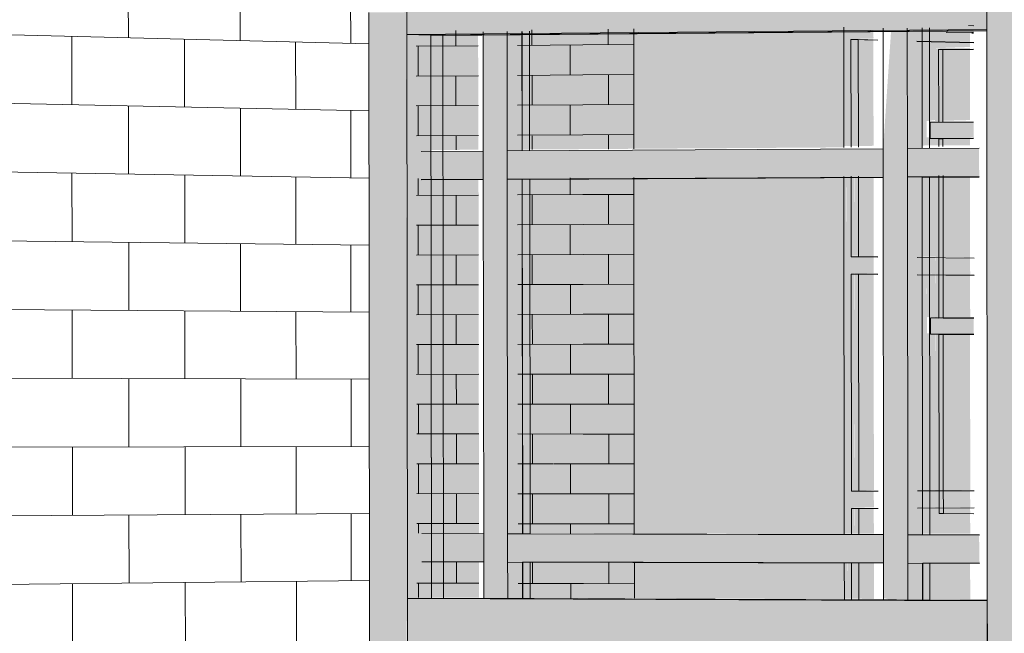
# Model space of a CAD drawing. Header units: metres. Extents: x -29 to 486, y -1 to 6.
# Tile 112 of 165: x 169.395256 to 169.396462, y 0.703285 to 0.704037. Entities that reach past the tile are written whole.
import ezdxf

# ---------------------------------------------------------------- set-up
doc = ezdxf.new("R2010")
doc.units = ezdxf.units.M
for name, color, linetype, lineweight in [('A-GLAZ-CURT', 52, 'Continuous', 18), ('A-GLAZ-CWMG', 51, 'Continuous', 18), ('A-WALL', 113, 'Continuous', 18), ('A-WALL-PATT', 111, 'Continuous', 35)]:
    doc.layers.add(name, color=color, linetype=linetype, lineweight=lineweight)

# ---------------------------------------------------------------- blocks, each defined once
blk = doc.blocks.new('FP_46-Vista 3D 4')
at = {"layer": 'A-WALL-PATT', "lineweight": 9}
for p, q in [((12.530556, 0.7040151), (12.5305559, 0.7040987)), ((12.5306932, 0.7040117), (12.5306931, 0.7040947)), ((12.5308284, 0.7040083), (12.5308283, 0.7040907)), ((12.5303934, 0.7040192), (12.5308507, 0.7040077)), ((12.5304868, 0.703933), (12.5304867, 0.7040169)), ((12.530625, 0.7039301), (12.5306248, 0.7040134)), ((12.5307611, 0.7039273), (12.530761, 0.70401)), ((12.5303935, 0.7039349), (12.5308508, 0.7039254)), ((12.5305562, 0.7038479), (12.5305561, 0.7039315)), ((12.5306934, 0.7038457), (12.5306933, 0.7039287)), ((12.5308286, 0.7038435), (12.5308285, 0.7039259)), ((12.5303936, 0.7038506), (12.5308509, 0.7038431)), ((12.530487, 0.7037651), (12.5304869, 0.703849)), ((12.5306252, 0.7037635), (12.5306251, 0.7038468)), ((12.5307613, 0.7037619), (12.5307612, 0.7038446)), ((12.5303938, 0.7037662), (12.530851, 0.7037608)), ((12.5305565, 0.7036807), (12.5305564, 0.7037643)), ((12.5306936, 0.7036797), (12.5306935, 0.7037627)), ((12.5308288, 0.7036787), (12.5308287, 0.7037611)), ((12.5303939, 0.7036819), (12.5308511, 0.7036785)), ((12.5304873, 0.7035973), (12.5304871, 0.7036812)), ((12.5306254, 0.7035969), (12.5306253, 0.7036802)), ((12.5307616, 0.7035965), (12.5307614, 0.7036792)), ((12.530394, 0.7035976), (12.5308512, 0.7035963)), ((12.5305567, 0.7035136), (12.5305566, 0.7035971)), ((12.5306938, 0.7035138), (12.5306937, 0.7035967)), ((12.530829, 0.703514), (12.5308289, 0.7035963)), ((12.5303941, 0.7035133), (12.5308513, 0.703514)), ((12.5304875, 0.7034296), (12.5304874, 0.7035135)), ((12.5306256, 0.7034304), (12.5306255, 0.7035137)), ((12.5307618, 0.7034312), (12.5307617, 0.7035139)), ((12.5303943, 0.703429), (12.5308514, 0.7034317)), ((12.5305569, 0.7033464), (12.5305568, 0.70343)), ((12.5306941, 0.7033478), (12.5306939, 0.7034308)), ((12.5308292, 0.7033492), (12.5308291, 0.7034316)), ((12.5303944, 0.7033447), (12.5308515, 0.7033495)), ((12.5304877, 0.7032618), (12.5304876, 0.7033457)), ((12.5306259, 0.7032639), (12.5306257, 0.7033471)), ((12.530762, 0.7032659), (12.5307619, 0.7033485))]:
    blk.add_line(p, q, dxfattribs=at)
blk = doc.blocks.new('FP_61-Vista 3D 4')
at = {"layer": 'A-WALL-PATT', "lineweight": 9}
for p, q in [((12.531144, 0.7040065), (12.531144, 0.7040256)), ((12.5311128, 0.7040063), (12.5311753, 0.7040068)), ((12.5311129, 0.7039696), (12.5311753, 0.7039701)), ((12.5311441, 0.7039331), (12.5311441, 0.7039698)), ((12.5311129, 0.7039329), (12.5311753, 0.7039333)), ((12.5311129, 0.7038962), (12.5311754, 0.7038966)), ((12.5311442, 0.7038786), (12.5311441, 0.7038964)), ((12.531113, 0.7038228), (12.5311755, 0.7038231)), ((12.5311443, 0.7037862), (12.5311442, 0.7038229)), ((12.5311131, 0.7037861), (12.5311755, 0.7037864)), ((12.5311131, 0.7037494), (12.5311755, 0.7037496)), ((12.5311444, 0.7037128), (12.5311443, 0.7037495)), ((12.5311132, 0.7037127), (12.5311756, 0.7037129)), ((12.5311132, 0.703676), (12.5311756, 0.7036761)), ((12.5311444, 0.7036394), (12.5311444, 0.7036761)), ((12.5311132, 0.7036393), (12.5311757, 0.7036394)), ((12.5311133, 0.7036026), (12.5311757, 0.7036027)), ((12.5311445, 0.7035659), (12.5311445, 0.7036026)), ((12.5311133, 0.7035659), (12.5311757, 0.7035659)), ((12.5311134, 0.7035292), (12.5311758, 0.7035292)), ((12.5311446, 0.7034925), (12.5311446, 0.7035292)), ((12.5311134, 0.7034925), (12.5311758, 0.7034925)), ((12.5311135, 0.7034559), (12.5311759, 0.7034558)), ((12.5311447, 0.7034191), (12.5311446, 0.7034558)), ((12.5311135, 0.7034192), (12.5311759, 0.703419)), ((12.5311448, 0.7033457), (12.5311447, 0.7033723)), ((12.5311136, 0.7033458), (12.531176, 0.7033456))]:
    blk.add_line(p, q, dxfattribs=at)
blk = doc.blocks.new('FP_62-Vista 3D 4')
at = {"layer": 'A-WALL-PATT', "lineweight": 9}
for p, q in [((12.5309573, 0.704005), (12.5309573, 0.7040241)), ((12.5310505, 0.7040058), (12.5310505, 0.7040248)), ((12.5310328, 0.7040056), (12.5311128, 0.7040063)), ((12.5310973, 0.7039695), (12.5310972, 0.7040062)), ((12.5309087, 0.7040046), (12.5309848, 0.7040052)), ((12.5309109, 0.7039681), (12.5309109, 0.7040046)), ((12.5310328, 0.703969), (12.5311129, 0.7039696)), ((12.5309088, 0.7039681), (12.5309849, 0.7039686)), ((12.5309574, 0.7039318), (12.5309574, 0.7039684)), ((12.5310506, 0.7039325), (12.5310506, 0.7039691)), ((12.5309088, 0.7039315), (12.5309849, 0.703932)), ((12.530911, 0.7038949), (12.5309109, 0.7039315)), ((12.5310329, 0.7039323), (12.5311129, 0.7039329)), ((12.5310974, 0.7038961), (12.5310973, 0.7039328)), ((12.5309089, 0.7038949), (12.530985, 0.7038954)), ((12.5309575, 0.7038775), (12.5309575, 0.7038952)), ((12.5310329, 0.7038957), (12.5311129, 0.7038962)), ((12.5310507, 0.7038781), (12.5310507, 0.7038947)), ((12.5309111, 0.7038218), (12.5309111, 0.7038424)), ((12.5310974, 0.7038227), (12.5310974, 0.7038433)), ((12.530909, 0.7038218), (12.5309851, 0.7038222)), ((12.5309576, 0.7037854), (12.5309576, 0.703822)), ((12.531033, 0.7038224), (12.531113, 0.7038228)), ((12.5310508, 0.7037858), (12.5310507, 0.7038225)), ((12.530909, 0.7037852), (12.5309851, 0.7037855)), ((12.5309112, 0.7037487), (12.5309111, 0.7037852)), ((12.531033, 0.7037857), (12.5311131, 0.7037861)), ((12.5310975, 0.7037493), (12.5310975, 0.703786)), ((12.5309091, 0.7037486), (12.5309852, 0.7037489)), ((12.5309577, 0.7037122), (12.5309576, 0.7037488)), ((12.5310331, 0.7037491), (12.5311131, 0.7037494)), ((12.5310509, 0.7037125), (12.5310508, 0.7037492)), ((12.5309091, 0.7037121), (12.5309852, 0.7037123)), ((12.5309113, 0.7036755), (12.5309112, 0.7037121)), ((12.5310331, 0.7037125), (12.5311132, 0.7037127)), ((12.5310976, 0.703676), (12.5310976, 0.7037126)), ((12.5309092, 0.7036755), (12.5309852, 0.7036757)), ((12.5309578, 0.703639), (12.5309577, 0.7036756)), ((12.5310332, 0.7036758), (12.5311132, 0.703676)), ((12.531051, 0.7036392), (12.5310509, 0.7036759)), ((12.5309092, 0.703639), (12.5309853, 0.7036391)), ((12.5309113, 0.7036024), (12.5309113, 0.703639)), ((12.5310332, 0.7036392), (12.5311132, 0.7036393)), ((12.5310977, 0.7036026), (12.5310977, 0.7036393)), ((12.5309092, 0.7036024), (12.5309853, 0.7036025)), ((12.5309579, 0.7035659), (12.5309578, 0.7036024)), ((12.5310333, 0.7036025), (12.5311133, 0.7036026)), ((12.531051, 0.7035659), (12.531051, 0.7036025)), ((12.5309093, 0.7035658), (12.5309854, 0.7035659)), ((12.5309114, 0.7035293), (12.5309114, 0.7035658)), ((12.5310333, 0.7035659), (12.5311133, 0.7035659)), ((12.5310978, 0.7035292), (12.5310977, 0.7035659)), ((12.5309093, 0.7035293), (12.5309854, 0.7035293)), ((12.530958, 0.7034927), (12.5309579, 0.7035293)), ((12.5310333, 0.7035293), (12.5311132, 0.7035292)), ((12.5310511, 0.7034926), (12.5310511, 0.7035292)), ((12.5309094, 0.7034927), (12.5309855, 0.7034927)), ((12.5309115, 0.7034562), (12.5309115, 0.7034927)), ((12.5310334, 0.7034926), (12.531076, 0.7034926)), ((12.5310769, 0.7034926), (12.5311134, 0.7034925)), ((12.5310979, 0.7034559), (12.5310978, 0.7034926)), ((12.5309094, 0.7034562), (12.5309855, 0.703456)), ((12.530958, 0.7034195), (12.530958, 0.7034561)), ((12.5310334, 0.703456), (12.5311135, 0.7034559)), ((12.5310512, 0.7034193), (12.5310512, 0.703456)), ((12.5309095, 0.7034196), (12.5309855, 0.7034194)), ((12.5309116, 0.7034076), (12.5309116, 0.7034196)), ((12.5310335, 0.7034193), (12.5311135, 0.7034192)), ((12.5310979, 0.7034073), (12.5310979, 0.7034192)), ((12.5309581, 0.7033463), (12.5309581, 0.7033729)), ((12.5310513, 0.703346), (12.5310513, 0.7033726)), ((12.5309096, 0.7033465), (12.5309856, 0.7033462)), ((12.5309117, 0.7033288), (12.5309117, 0.7033465)), ((12.5310336, 0.7033461), (12.5311136, 0.7033458)), ((12.531098, 0.7033281), (12.531098, 0.7033459))]:
    blk.add_line(p, q, dxfattribs=at)

msp = doc.modelspace()

# ---------------------------------------------------------------- hatches: boundary and pattern name
at = {"layer": 'A-GLAZ-CURT', "lineweight": 9, "transparency": 33554471}
h = msp.add_hatch(color=256, dxfattribs=at)
h.paths.add_polyline_path([(169.3962589, 0.7038824), (169.3962692, 0.7038826), (169.3962691, 0.7040147), (169.3963019, 0.7040148), (169.3963016, 0.7040309), (169.3962588, 0.7040306), (169.3962589, 0.7038826)], flags=0)
h.paths.add_polyline_path([(169.3962587, 0.7040876), (169.396269, 0.7040882), (169.3962688, 0.7043029), (169.3962983, 0.7043021), (169.3963016, 0.704303), (169.3963016, 0.7043225), (169.3962585, 0.7043219), (169.3962587, 0.7040878)], flags=0)
h = msp.add_hatch(color=256, dxfattribs=at)
h.paths.add_polyline_path([(169.3968121, 0.7040007), (169.3968121, 0.7040209), (169.3968064, 0.7040199), (169.3968064, 0.7040008), (169.3968099, 0.7040007)], flags=0)
h.paths.add_polyline_path([(169.3967787, 0.7040015), (169.3967787, 0.7040218), (169.3967405, 0.7040232), (169.3967403, 0.704025), (169.3966313, 0.7040232), (169.3966315, 0.7040051), (169.3966403, 0.7040052), (169.3967787, 0.7040015)], flags=0)
h.paths.add_polyline_path([(169.3964201, 0.704011), (169.39642, 0.7040223), (169.3963865, 0.7040232), (169.3963859, 0.7040317), (169.3963501, 0.7040311), (169.3963503, 0.7040129), (169.39642, 0.704011)], flags=0)
h.paths.add_polyline_path([(169.3963862, 0.7042984), (169.3963859, 0.704319), (169.3963498, 0.7043205), (169.3963503, 0.7042999), (169.3963859, 0.7042984)], flags=0)
h = msp.add_hatch(color=256, dxfattribs=at)
h.paths.add_polyline_path([(169.3963615, 0.7038794), (169.3963617, 0.7038794), (169.3963615, 0.7038815)], flags=0)
h.paths.add_polyline_path([(169.3966337, 0.7038831), (169.3966356, 0.7038841), (169.3966353, 0.704032), (169.3966336, 0.7040308), (169.3966336, 0.7040245), (169.3966068, 0.7040249), (169.3965019, 0.7040278), (169.3965026, 0.7040072), (169.3966336, 0.7040037), (169.3966337, 0.7038836)], flags=0)
h.paths.add_polyline_path([(169.39681, 0.7039992), (169.3968096, 0.7040194), (169.3967824, 0.7040201), (169.3967824, 0.7039999), (169.39681, 0.7039992)], flags=0)
h.paths.add_polyline_path([(169.3963613, 0.7040839), (169.3963615, 0.7040846), (169.3963613, 0.7040846)], flags=0)
h.paths.add_polyline_path([(169.3966335, 0.7040892), (169.3966355, 0.7040892), (169.3966412, 0.7043212), (169.3966392, 0.7043212), (169.3966333, 0.7043065), (169.3966068, 0.7043064), (169.3966068, 0.7042869), (169.3966334, 0.7042858), (169.3966335, 0.704094)], flags=0)
h = msp.add_hatch(color=256, dxfattribs=at)
h.paths.add_polyline_path([(169.3958658, 0.703878), (169.3962656, 0.7038807), (169.3962644, 0.7040282), (169.3958657, 0.7040236), (169.3958658, 0.7038803)], flags=0)
h.paths.add_polyline_path([(169.3958656, 0.7040811), (169.3962654, 0.7040857), (169.3962644, 0.7043187), (169.3958653, 0.7043121), (169.3958656, 0.7040852)], flags=0)
h = msp.add_hatch(color=256, dxfattribs=at)
h.paths.add_polyline_path([(169.3958714, 0.7038765), (169.3958716, 0.7038765), (169.3958714, 0.7038788)], flags=0)
h.paths.add_polyline_path([(169.3958711, 0.7040793), (169.3958713, 0.7040793), (169.3958716, 0.7043108), (169.395871, 0.7043097), (169.3958711, 0.7040833)], flags=0)
h = msp.add_hatch(color=256, dxfattribs=at)
h.paths.add_polyline_path([(169.3964222, 0.7040206), (169.3964244, 0.7040218), (169.3964244, 0.70403), (169.3963909, 0.70403), (169.3963909, 0.7040215)], flags=0)
h.paths.add_polyline_path([(169.3966353, 0.7040224), (169.3967443, 0.7040244), (169.3967441, 0.704033), (169.3966353, 0.7040309), (169.3966353, 0.7040231)], flags=0)
h.paths.add_polyline_path([(169.3966352, 0.7040893), (169.3967442, 0.7040904), (169.3967443, 0.7042807), (169.3967531, 0.7042808), (169.3968156, 0.7042781), (169.3968156, 0.7042981), (169.396635, 0.704306), (169.3966352, 0.7040941)], flags=0)
h.paths.add_polyline_path([(169.3966065, 0.704287), (169.3966063, 0.7043073), (169.3965013, 0.7043119), (169.3965015, 0.7042915), (169.3966065, 0.704287)], flags=0)
h.paths.add_polyline_path([(169.3964242, 0.7042948), (169.3964237, 0.7043153), (169.3963906, 0.7043167), (169.3963906, 0.7042962), (169.3964237, 0.7042948)], flags=0)
h = msp.add_hatch(color=256, dxfattribs=at)
h.paths.add_polyline_path([(169.3958186, 0.7033285), (169.3958185, 0.7033728), (169.3957424, 0.7033728), (169.3957434, 0.7033288), (169.3958185, 0.7033285)], flags=0)
h.paths.add_polyline_path([(169.3958185, 0.7034076), (169.3958179, 0.7038427), (169.3957419, 0.7038423), (169.3957425, 0.7034077), (169.3958179, 0.7034076)], flags=0)
h.paths.add_polyline_path([(169.3957418, 0.7038772), (169.3958179, 0.7038779), (169.3958174, 0.7040243), (169.3957416, 0.7040236), (169.3957418, 0.7038777)], flags=0)
h = msp.add_hatch(color=256, dxfattribs=at)
h.paths.add_polyline_path([(169.3964413, 0.7033251), (169.3964406, 0.7033251), (169.3963718, 0.7033254), (169.396362, 0.7033708), (169.3964318, 0.703371), (169.3964312, 0.7034056), (169.396362, 0.7034058), (169.3963622, 0.7038441), (169.3964314, 0.7038449), (169.3964312, 0.7038798), (169.3963616, 0.7038794), (169.3963714, 0.7040235), (169.3957594, 0.7040183), (169.3957606, 0.7033277), (169.3964406, 0.7033251)], flags=0)
h.paths.add_polyline_path([(169.3963241, 0.7033256), (169.395872, 0.7033284), (169.395872, 0.7033722), (169.3963142, 0.7033709), (169.3963142, 0.7033281)], flags=0)
h.paths.add_polyline_path([(169.3958362, 0.7033274), (169.3957605, 0.703328), (169.3957485, 0.7033726), (169.3958244, 0.7033724), (169.3958244, 0.7033284)], flags=0)
h.paths.add_polyline_path([(169.3963142, 0.7034059), (169.3958719, 0.7034069), (169.3958721, 0.7038416), (169.3963137, 0.7038439), (169.3963142, 0.7034068)], flags=0)
h.paths.add_polyline_path([(169.3958243, 0.7034071), (169.3957484, 0.7034072), (169.3957485, 0.7038409), (169.3958238, 0.7038417), (169.3958243, 0.7034079)], flags=0)
h.paths.add_polyline_path([(169.3957478, 0.7038758), (169.3957606, 0.7040183), (169.3958236, 0.7040219), (169.3958237, 0.7038762), (169.3957485, 0.7038758)], flags=0)
h.paths.add_polyline_path([(169.3958714, 0.7038765), (169.3958832, 0.7040194), (169.3963234, 0.7040231), (169.3963137, 0.7038791), (169.3958719, 0.7038765)], flags=0)
at = {"layer": 'A-GLAZ-CURT', "transparency": 33554471}
h = msp.add_hatch(color=256, dxfattribs=at)
h.paths.add_polyline_path([(169.3962693, 0.7037478), (169.3962784, 0.7037478), (169.3962781, 0.7038471), (169.3962692, 0.7038471), (169.3962693, 0.7037478)], flags=0)
h.paths.add_polyline_path([(169.3962692, 0.7038825), (169.3962782, 0.7038826), (169.3962781, 0.7040148), (169.3962691, 0.7040147), (169.3962692, 0.7038826)], flags=0)
at = {"layer": 'A-GLAZ-CURT', "lineweight": 9, "transparency": 33554471}
h = msp.add_hatch(color=256, dxfattribs=at)
h.paths.add_polyline_path([(169.3963775, 0.7037466), (169.3963774, 0.7038477), (169.3963503, 0.7038473), (169.3963507, 0.703747), (169.3963774, 0.7037466)], flags=0)
h.paths.add_polyline_path([(169.3963022, 0.7037475), (169.396302, 0.7038473), (169.3962783, 0.7038471), (169.3962784, 0.7037478), (169.396302, 0.7037475)], flags=0)
h.paths.add_polyline_path([(169.3962782, 0.7038825), (169.396302, 0.7038826), (169.3963016, 0.7040142), (169.3962781, 0.7040148), (169.3962782, 0.7038826)], flags=0)
h.paths.add_polyline_path([(169.3963503, 0.7038829), (169.3963774, 0.7038831), (169.3963774, 0.7038927), (169.396367, 0.7038929), (169.396367, 0.7039129), (169.3963774, 0.7039142), (169.3963773, 0.7040023), (169.3964201, 0.7040038), (169.39642, 0.704011), (169.3963501, 0.7040129), (169.3963503, 0.7038851)], flags=0)
h = msp.add_hatch(color=256, dxfattribs=at)
h.paths.add_polyline_path([(169.3963774, 0.703913), (169.3964202, 0.7039142), (169.39642, 0.7040026), (169.3963773, 0.7040023), (169.3963774, 0.703914)], flags=0)
h.paths.add_polyline_path([(169.3964974, 0.7039138), (169.3965635, 0.7039142), (169.3965634, 0.7040038), (169.3964973, 0.7040023), (169.3964974, 0.703914)], flags=0)
for points in [[(169.3963819, 0.7038913), (169.3964246, 0.7038925), (169.3964244, 0.7039118), (169.3963715, 0.7039115), (169.3963715, 0.7038915), (169.3963818, 0.7038913)], [(169.3962661, 0.7034065), (169.3962644, 0.7038451), (169.3958659, 0.7038429), (169.395867, 0.7034075), (169.3962644, 0.7034065)], [(169.3958721, 0.7034069), (169.3958721, 0.7038416), (169.3958714, 0.7038415), (169.3958719, 0.7034069)], [(169.3962697, 0.7034072), (169.3962696, 0.7034385), (169.3963025, 0.7034395), (169.396302, 0.7034598), (169.3962696, 0.7034605), (169.3962696, 0.7037266), (169.3963022, 0.7037266), (169.396302, 0.7037474), (169.3962693, 0.7037478), (169.3962691, 0.7038471), (169.396259, 0.703847), (169.3962599, 0.7034072), (169.3962696, 0.7034072)], [(169.3963821, 0.7036514), (169.3964248, 0.7036518), (169.3964244, 0.7036716), (169.3963717, 0.7036714), (169.3963717, 0.7036515), (169.396382, 0.7036514)]]:
    msp.add_hatch(color=256, dxfattribs=at).paths.add_polyline_path(points, flags=0)
h = msp.add_hatch(color=256, dxfattribs=at)
h.paths.add_polyline_path([(169.3963776, 0.7036725), (169.3964204, 0.7036729), (169.39642, 0.7037251), (169.3963776, 0.7037256), (169.3963776, 0.7036728)], flags=0)
h.paths.add_polyline_path([(169.3964976, 0.7036728), (169.3965637, 0.7036729), (169.3965635, 0.7037236), (169.3964976, 0.7037243), (169.3964976, 0.7036728)], flags=0)
h.paths.add_polyline_path([(169.3965637, 0.7037444), (169.3965631, 0.7038487), (169.3964975, 0.7038475), (169.396498, 0.7037451), (169.3965635, 0.7037444)], flags=0)
h.paths.add_polyline_path([(169.3964203, 0.703746), (169.39642, 0.7038479), (169.3963774, 0.7038475), (169.3963775, 0.7037465), (169.39642, 0.703746)], flags=0)
h.paths.add_polyline_path([(169.3963774, 0.7038831), (169.3964202, 0.7038834), (169.39642, 0.7038929), (169.3963774, 0.7038927), (169.3963774, 0.7038851)], flags=0)
h.paths.add_polyline_path([(169.3964974, 0.7038838), (169.3965635, 0.7038853), (169.3965635, 0.7038938), (169.3964974, 0.7038927), (169.3964974, 0.7038851)], flags=0)
h = msp.add_hatch(color=256, dxfattribs=at)
h.paths.add_polyline_path([(169.3963507, 0.703439), (169.3963778, 0.7034395), (169.3963776, 0.7034601), (169.3963507, 0.7034597), (169.3963507, 0.7034395)], flags=0)
h.paths.add_polyline_path([(169.3965916, 0.7034404), (169.3966033, 0.7034405), (169.396603, 0.7034612), (169.3965916, 0.7034605), (169.3965916, 0.7034405)], flags=0)
h.paths.add_polyline_path([(169.3966318, 0.7034406), (169.3967791, 0.7034426), (169.3967789, 0.7034619), (169.3966318, 0.7034613), (169.3966318, 0.7034412)], flags=0)
h.paths.add_polyline_path([(169.3968068, 0.7034416), (169.3968126, 0.7034419), (169.3968126, 0.7034621), (169.3968068, 0.7034618), (169.3968068, 0.7034418)], flags=0)
h.paths.add_polyline_path([(169.3968124, 0.7037211), (169.3968124, 0.7037415), (169.3968066, 0.7037411), (169.3968066, 0.7037211), (169.3968099, 0.7037211)], flags=0)
h.paths.add_polyline_path([(169.3967789, 0.7037214), (169.3967788, 0.7037419), (169.3966315, 0.7037436), (169.3966318, 0.7037228), (169.3966405, 0.7037229), (169.3967788, 0.7037214)], flags=0)
h.paths.add_polyline_path([(169.396603, 0.7037232), (169.3966027, 0.7037439), (169.3965913, 0.7037437), (169.3965914, 0.7037234), (169.396603, 0.7037232)], flags=0)
h.paths.add_polyline_path([(169.3963776, 0.7037256), (169.3963774, 0.7037465), (169.3963504, 0.7037458), (169.3963507, 0.7037259), (169.3963774, 0.7037256)], flags=0)
h = msp.add_hatch(color=256, dxfattribs=at)
h.paths.add_polyline_path([(169.3965637, 0.7037236), (169.3965635, 0.7037444), (169.3964976, 0.7037451), (169.396498, 0.7037243), (169.3965635, 0.7037236)], flags=0)
h.paths.add_polyline_path([(169.3964204, 0.7037251), (169.39642, 0.703746), (169.3963775, 0.7037458), (169.3963776, 0.7037256), (169.39642, 0.7037251)], flags=0)
at = {"layer": 'A-GLAZ-CURT', "transparency": 33554471}
msp.add_hatch(color=256, dxfattribs=at).paths.add_polyline_path([(169.3962787, 0.7034597), (169.3962781, 0.7037266), (169.3962693, 0.7037266), (169.3962696, 0.7034597), (169.3962784, 0.7034597)], flags=0)
at = {"layer": 'A-GLAZ-CURT', "lineweight": 9, "transparency": 33554471}
h = msp.add_hatch(color=256, dxfattribs=at)
h.paths.add_polyline_path([(169.3962787, 0.7034597), (169.3963024, 0.7034605), (169.396302, 0.7037264), (169.3962784, 0.7037266), (169.3962787, 0.7034605)], flags=0)
h.paths.add_polyline_path([(169.3963672, 0.7037257), (169.3963673, 0.7036725), (169.3963776, 0.7036729), (169.3963774, 0.7037256), (169.3963673, 0.7037257)], flags=0)
h.paths.add_polyline_path([(169.3963507, 0.70346), (169.3963778, 0.7034605), (169.3963774, 0.7036523), (169.3963673, 0.7036528), (169.3963672, 0.7037257), (169.3963504, 0.7037259), (169.3963507, 0.7034605)], flags=0)
h = msp.add_hatch(color=256, dxfattribs=at)
h.paths.add_polyline_path([(169.3965639, 0.7034317), (169.3965637, 0.7034402), (169.3964978, 0.7034395), (169.396498, 0.7034319), (169.3965637, 0.7034317)], flags=0)
h.paths.add_polyline_path([(169.3964206, 0.703432), (169.39642, 0.7034394), (169.3963778, 0.7034385), (169.3963778, 0.7034321), (169.39642, 0.703432)], flags=0)
h.paths.add_polyline_path([(169.3963778, 0.7034601), (169.3964206, 0.7034605), (169.39642, 0.7036524), (169.3963776, 0.7036523), (169.3963778, 0.7034605)], flags=0)
h.paths.add_polyline_path([(169.3964978, 0.7034607), (169.3965639, 0.7034613), (169.3965637, 0.7036527), (169.3964976, 0.7036523), (169.3964978, 0.7034613)], flags=0)
h = msp.add_hatch(color=256, dxfattribs=at)
h.paths.add_polyline_path([(169.3963778, 0.7034391), (169.3964206, 0.7034395), (169.39642, 0.7034603), (169.3963778, 0.7034597), (169.3963778, 0.7034395)], flags=0)
h.paths.add_polyline_path([(169.3964978, 0.7034398), (169.3965639, 0.7034405), (169.3965637, 0.703461), (169.3964978, 0.7034605), (169.3964978, 0.7034405)], flags=0)
h = msp.add_hatch(color=256, dxfattribs=at)
h.paths.add_polyline_path([(169.3962789, 0.7032469), (169.3963027, 0.7032473), (169.3963025, 0.7032707), (169.3962789, 0.7032702), (169.3962789, 0.7032585)], flags=0)
h.paths.add_polyline_path([(169.3963509, 0.7032481), (169.3964208, 0.7032492), (169.3964207, 0.7032702), (169.3963509, 0.7032702), (169.3963509, 0.7032585)], flags=0)
h.paths.add_polyline_path([(169.3964207, 0.7033267), (169.39642, 0.7033716), (169.3963508, 0.7033707), (169.3963512, 0.703327), (169.39642, 0.7033267)], flags=0)
h.paths.add_polyline_path([(169.3963026, 0.7033271), (169.3963025, 0.703372), (169.3962788, 0.703372), (169.3962789, 0.7033272), (169.3963025, 0.7033271)], flags=0)
h.paths.add_polyline_path([(169.3964207, 0.7034069), (169.39642, 0.703432), (169.3963778, 0.7034321), (169.3963776, 0.7034391), (169.3963507, 0.7034385), (169.3963507, 0.703407), (169.39642, 0.7034069)], flags=0)
h.paths.add_polyline_path([(169.3963025, 0.7034071), (169.396302, 0.7034386), (169.3962787, 0.7034385), (169.3962789, 0.7034072), (169.396302, 0.7034071)], flags=0)
at = {"layer": 'A-GLAZ-CURT', "transparency": 33554471}
h = msp.add_hatch(color=256, dxfattribs=at)
h.paths.add_polyline_path([(169.3962698, 0.7032467), (169.3962789, 0.7032469), (169.3962787, 0.7032708), (169.3962698, 0.7032702), (169.3962698, 0.7032585)], flags=0)
h.paths.add_polyline_path([(169.3962788, 0.7033272), (169.3962787, 0.7033721), (169.3962697, 0.703372), (169.3962697, 0.7033273), (169.3962787, 0.7033272)], flags=0)
h.paths.add_polyline_path([(169.3962787, 0.7034072), (169.3962784, 0.7034385), (169.3962696, 0.7034385), (169.3962697, 0.7034072), (169.3962787, 0.7034072)], flags=0)
at = {"layer": 'A-GLAZ-CURT', "lineweight": 9, "transparency": 33554471}
h = msp.add_hatch(color=256, dxfattribs=at)
h.paths.add_polyline_path([(169.3960751, 0.703174), (169.3960872, 0.7031744), (169.3960886, 0.7031745), (169.3960909, 0.7031803), (169.396097, 0.7031889), (169.3961064, 0.7031961), (169.3961206, 0.703203), (169.3961243, 0.7032064), (169.3961365, 0.7032136), (169.3961413, 0.7032155), (169.3961513, 0.7032168), (169.3962663, 0.7032163), (169.3962662, 0.7032706), (169.3958666, 0.7032725), (169.395867, 0.7031913), (169.3958727, 0.703192), (169.3960424, 0.7031906), (169.3960557, 0.7031874), (169.3960684, 0.7031806), (169.3960748, 0.7031745)], flags=0)
h.paths.add_polyline_path([(169.3962662, 0.7033268), (169.3962661, 0.7033715), (169.3958664, 0.7033715), (169.395867, 0.7033283), (169.3962644, 0.7033268)], flags=0)
h = msp.add_hatch(color=256, dxfattribs=at)
h.paths.add_polyline_path([(169.3962596, 0.7032466), (169.3962698, 0.7032467), (169.3962696, 0.7032709), (169.3962596, 0.7032702), (169.3962596, 0.7032585)], flags=0)
h.paths.add_polyline_path([(169.3962697, 0.7033273), (169.3962696, 0.7033721), (169.3962595, 0.703372), (169.3962599, 0.7033273), (169.3962696, 0.7033273)], flags=0)
at = {"layer": 'A-GLAZ-CWMG'}
for points in [[(169.39573, 0.7040191), (169.3964406, 0.7040251), (169.3964406, 0.7040807), (169.39573, 0.704074), (169.39573, 0.7040252)], [(169.3957309, 0.7033274), (169.3957603, 0.7033277), (169.3957593, 0.7040183), (169.39573, 0.7040183), (169.3957309, 0.7033277)], [(169.3964414, 0.7032691), (169.3964413, 0.7033247), (169.3957309, 0.7033274), (169.395731, 0.7032725), (169.3963718, 0.7032694)], [(169.3964413, 0.7033247), (169.3964406, 0.7033251), (169.3964406, 0.7033247)], [(169.3957319, 0.7025537), (169.39573, 0.7032999), (169.3956845, 0.7032999), (169.3956854, 0.7025545), (169.3957318, 0.7025537)], [(169.3964897, 0.7025406), (169.396489, 0.7032967), (169.3964413, 0.7032967), (169.396442, 0.7025414), (169.3964897, 0.7025406)]]:
    msp.add_hatch(color=256, dxfattribs=at).paths.add_polyline_path(points, flags=0)
at = {"layer": 'A-GLAZ-CWMG', "lineweight": 9}
for points in [[(169.3957309, 0.7032999), (169.3957291, 0.7040465), (169.3956836, 0.7040461), (169.3956845, 0.7033001), (169.3957309, 0.7032999)], [(169.396489, 0.7032967), (169.3964883, 0.7040533), (169.3964406, 0.7040529), (169.3964414, 0.7032969), (169.396489, 0.7032967)]]:
    msp.add_hatch(color=256, dxfattribs=at).paths.add_polyline_path(points, flags=0)

# ---------------------------------------------------------------- linework, layer by layer
at = {"layer": 'A-GLAZ-CURT', "lineweight": 9}
for p, q in [((169.3964249, 0.7040299), (169.3964184, 0.7040301)), ((169.3964406, 0.704024), (169.3957594, 0.7040183)), ((169.3957594, 0.7040183), (169.3957603, 0.7033277)), ((169.3957742, 0.7040179), (169.3957594, 0.7040183)), ((169.3957742, 0.7040179), (169.3964406, 0.7040235)), ((169.395775, 0.7033279), (169.3957742, 0.7040179)), ((169.3958712, 0.7040229), (169.3958714, 0.7038765)), ((169.3958806, 0.7038766), (169.3958805, 0.704023)), ((169.3963614, 0.7040271), (169.3963615, 0.7038794)), ((169.3963706, 0.7038794), (169.3963704, 0.7040272)), ((169.3962744, 0.7038809), (169.3962742, 0.7040129)), ((169.3962742, 0.7040129), (169.396307, 0.704012)), ((169.3962742, 0.7040129), (169.3962833, 0.7040129)), ((169.396307, 0.7040123), (169.3962833, 0.7040129)), ((169.3962833, 0.7040129), (169.3962834, 0.7038809)), ((169.3964249, 0.7040092), (169.3963551, 0.704011)), ((169.3963551, 0.7040107), (169.3964249, 0.7040089)), ((169.3964244, 0.704001), (169.3963817, 0.7040007)), ((169.3963817, 0.7040007), (169.3963818, 0.7039116)), ((169.3963869, 0.7040006), (169.3963817, 0.7040007)), ((169.3963869, 0.7040006), (169.3964244, 0.7040009)), ((169.396387, 0.7039116), (169.3963869, 0.7040006)), ((169.3964246, 0.7038915), (169.3963818, 0.7038913)), ((169.3963818, 0.7038913), (169.3963818, 0.7038817)), ((169.396387, 0.7038912), (169.3963818, 0.7038913)), ((169.396387, 0.7038912), (169.3964245, 0.7038914)), ((169.396387, 0.7038817), (169.396387, 0.7038912)), ((169.3963137, 0.7038439), (169.3958714, 0.7038416)), ((169.3958714, 0.7038416), (169.3958719, 0.7034069)), ((169.3958807, 0.7038414), (169.3958714, 0.7038416)), ((169.3958807, 0.7038414), (169.3963137, 0.7038437)), ((169.3958812, 0.703407), (169.3958807, 0.7038414)), ((169.3962745, 0.7037465), (169.3962744, 0.7038456)), ((169.3962834, 0.7038456), (169.3962835, 0.7037465)), ((169.3964314, 0.7038445), (169.3963615, 0.7038441)), ((169.3963615, 0.7038441), (169.396362, 0.7034058)), ((169.3963706, 0.703844), (169.3963615, 0.7038441)), ((169.3963706, 0.703844), (169.3964313, 0.7038443)), ((169.396371, 0.7034059), (169.3963706, 0.703844)), ((169.3963819, 0.7038463), (169.396382, 0.7037455)), ((169.3963872, 0.7037455), (169.3963871, 0.7038464)), ((169.3963073, 0.7037461), (169.3962745, 0.7037465)), ((169.3962835, 0.7037465), (169.3962745, 0.7037465)), ((169.3962835, 0.7037465), (169.3963073, 0.7037463)), ((169.3963554, 0.7037457), (169.3964251, 0.7037449)), ((169.3964251, 0.7037448), (169.3963554, 0.7037456)), ((169.396382, 0.7037455), (169.396382, 0.7037245)), ((169.3963872, 0.7037244), (169.3963872, 0.7037455)), ((169.3962748, 0.703459), (169.3962745, 0.7037254)), ((169.3962745, 0.7037254), (169.3963073, 0.703725)), ((169.3962745, 0.7037254), (169.3962836, 0.7037254)), ((169.3963073, 0.7037251), (169.3962836, 0.7037254)), ((169.3962836, 0.7037254), (169.3962838, 0.703459)), ((169.3964252, 0.7037239), (169.3963554, 0.7037246)), ((169.3963554, 0.7037245), (169.3964251, 0.7037238)), ((169.396382, 0.7037245), (169.396382, 0.7036715)), ((169.3963872, 0.7036715), (169.3963872, 0.7037244)), ((169.3964248, 0.7036714), (169.3963872, 0.7036713)), ((169.396382, 0.7036514), (169.3963822, 0.7034596)), ((169.3963873, 0.7036514), (169.396382, 0.7036514)), ((169.3963874, 0.7034596), (169.3963873, 0.7036514)), ((169.3963873, 0.7036514), (169.3964248, 0.7036514)), ((169.3963075, 0.7034592), (169.3962748, 0.703459)), ((169.3962838, 0.703459), (169.3962748, 0.703459)), ((169.3962838, 0.703459), (169.3963076, 0.7034591)), ((169.3963556, 0.7034594), (169.3964254, 0.7034597)), ((169.3964254, 0.7034597), (169.3963556, 0.7034594)), ((169.3963822, 0.7034596), (169.3963822, 0.7034385)), ((169.3963875, 0.7034386), (169.3963874, 0.7034596)), ((169.3963557, 0.7034384), (169.3964254, 0.7034388)), ((169.3964254, 0.7034387), (169.3963557, 0.7034383)), ((169.3962748, 0.7034379), (169.3963076, 0.7034381)), ((169.3962749, 0.7034067), (169.3962748, 0.7034379)), ((169.3962748, 0.7034379), (169.3962839, 0.7034379)), ((169.3963076, 0.703438), (169.3962839, 0.7034379)), ((169.3962839, 0.7034379), (169.3962839, 0.7034066)), ((169.3963822, 0.7034385), (169.3963823, 0.7034316)), ((169.3963823, 0.7034316), (169.396425, 0.7034315)), ((169.3963823, 0.7034316), (169.3963875, 0.7034316)), ((169.3963875, 0.7034316), (169.3963875, 0.7034386)), ((169.396425, 0.7034315), (169.3963875, 0.7034316)), ((169.3958719, 0.7034069), (169.3958812, 0.703407)), ((169.3963141, 0.703406), (169.3958812, 0.703407)), ((169.396362, 0.7034058), (169.396371, 0.7034059)), ((169.3964318, 0.7034057), (169.396371, 0.7034059)), ((169.395872, 0.7033722), (169.395872, 0.7033279)), ((169.3958813, 0.7033279), (169.3958812, 0.7033722)), ((169.3962749, 0.7033269), (169.3962749, 0.7033716)), ((169.3962839, 0.7033716), (169.396284, 0.7033269)), ((169.396362, 0.7033708), (169.396362, 0.7033261)), ((169.3963711, 0.7033261), (169.3963711, 0.7033708)), ((169.3957603, 0.7033277), (169.395775, 0.7033279)), ((169.3957603, 0.7033277), (169.3964413, 0.7033251)), ((169.3964412, 0.7033254), (169.395775, 0.7033279))]:
    msp.add_line(p, q, dxfattribs=at)
at = {"layer": 'A-GLAZ-CWMG', "lineweight": 9}
for p, q in [((169.3964406, 0.7040807), (169.3964406, 0.7040251)), ((169.39573, 0.7040191), (169.39573, 0.704074)), ((169.3956836, 0.7040461), (169.3956845, 0.7033001)), ((169.3957309, 0.7032999), (169.39573, 0.7040465)), ((169.3964406, 0.7040529), (169.3964413, 0.7032969)), ((169.39573, 0.7040191), (169.3964406, 0.7040251)), ((169.3957597, 0.7040183), (169.39573, 0.7040191)), ((169.3957597, 0.7040183), (169.3964406, 0.704024)), ((169.3957605, 0.703328), (169.3957597, 0.7040183)), ((169.3958236, 0.7040225), (169.3958238, 0.703859)), ((169.395853, 0.7038591), (169.3958529, 0.7040228)), ((169.3958714, 0.7040229), (169.3958716, 0.7038765)), ((169.3963136, 0.7040267), (169.3963137, 0.7038617)), ((169.3963435, 0.7038619), (169.3963433, 0.7040269)), ((169.3963615, 0.7040271), (169.3963617, 0.7038794)), ((169.3964245, 0.7039118), (169.3963715, 0.7039115)), ((169.3963715, 0.7038915), (169.3963715, 0.7039115)), ((169.3963715, 0.7038915), (169.3964246, 0.7038918)), ((169.3963819, 0.7038913), (169.3963715, 0.7038915)), ((169.3963819, 0.7038913), (169.3964246, 0.7038915)), ((169.3958237, 0.7038762), (169.3957478, 0.7038758)), ((169.3958237, 0.7038762), (169.3958238, 0.7038417)), ((169.3963137, 0.7038791), (169.395853, 0.7038764)), ((169.3958531, 0.7038419), (169.395853, 0.7038764)), ((169.3963137, 0.7038791), (169.3963137, 0.7038443)), ((169.3964313, 0.7038798), (169.3963435, 0.7038793)), ((169.3963435, 0.7038444), (169.3963435, 0.7038793)), ((169.3963137, 0.7038617), (169.3963142, 0.7033883)), ((169.396344, 0.7033882), (169.3963435, 0.7038619)), ((169.3958238, 0.703859), (169.3958243, 0.7033896)), ((169.3958536, 0.7033895), (169.395853, 0.7038591)), ((169.3957478, 0.7038413), (169.3958238, 0.7038417)), ((169.3957478, 0.7038409), (169.3958238, 0.7038413)), ((169.3958531, 0.7038419), (169.3963137, 0.7038443)), ((169.3958716, 0.7038415), (169.3958531, 0.7038419)), ((169.3958716, 0.7038415), (169.3963137, 0.7038439)), ((169.3958716, 0.7038416), (169.3958721, 0.7034069)), ((169.3963435, 0.7038444), (169.3964314, 0.7038449)), ((169.3963617, 0.7038441), (169.3963435, 0.7038444)), ((169.3963617, 0.7038441), (169.3964314, 0.7038445)), ((169.3963617, 0.7038441), (169.3963621, 0.7034058)), ((169.3964248, 0.7036716), (169.3963717, 0.7036715)), ((169.3963717, 0.7036515), (169.3963717, 0.7036715)), ((169.3963821, 0.7036714), (169.3964248, 0.7036715)), ((169.3963717, 0.7036515), (169.3964248, 0.7036516)), ((169.3963821, 0.7036514), (169.3963717, 0.7036515)), ((169.3963821, 0.7036514), (169.3964248, 0.7036515)), ((169.3958243, 0.7034069), (169.3957484, 0.7034071)), ((169.3958243, 0.7034069), (169.3958244, 0.7033724)), ((169.3958536, 0.7034068), (169.3958721, 0.7034069)), ((169.3958536, 0.7033723), (169.3958536, 0.7034068)), ((169.3963142, 0.7034057), (169.3958536, 0.7034068)), ((169.3958721, 0.7034069), (169.3963141, 0.7034059)), ((169.3963142, 0.7034057), (169.3963142, 0.7033709)), ((169.396344, 0.7034056), (169.3963621, 0.7034058)), ((169.396344, 0.7033708), (169.396344, 0.7034056)), ((169.3964318, 0.7034054), (169.396344, 0.7034056)), ((169.3963621, 0.7034058), (169.3964318, 0.7034056)), ((169.3958243, 0.7033896), (169.3958244, 0.7033281)), ((169.3958537, 0.703328), (169.3958536, 0.7033895)), ((169.3963142, 0.7033883), (169.3963143, 0.7033263)), ((169.396344, 0.7033262), (169.396344, 0.7033882)), ((169.3957484, 0.7033726), (169.3958244, 0.7033724)), ((169.3958536, 0.7033723), (169.3963142, 0.7033709)), ((169.3958722, 0.7033725), (169.3963142, 0.7033711)), ((169.3958722, 0.7033722), (169.3958722, 0.7033279)), ((169.396344, 0.7033708), (169.3964318, 0.7033706)), ((169.3963622, 0.703371), (169.3964318, 0.7033708)), ((169.3963622, 0.7033708), (169.3963622, 0.7033261)), ((169.3957309, 0.7033274), (169.3957605, 0.7033277)), ((169.395731, 0.7032725), (169.3957309, 0.7033274)), ((169.3964413, 0.7033247), (169.3957309, 0.7033274)), ((169.3957605, 0.7033277), (169.3964413, 0.7033251)), ((169.3964413, 0.7033247), (169.3964414, 0.7032691)), ((169.3956845, 0.7033001), (169.3956854, 0.7025545)), ((169.3957319, 0.7025537), (169.3957309, 0.7032999)), ((169.3964413, 0.7032969), (169.396442, 0.7025414))]:
    msp.add_line(p, q, dxfattribs=at)
at = {"layer": 'A-WALL', "lineweight": 9}
for p, q in [((169.3960081, 0.7040259), (169.3960083, 0.7038788)), ((169.3962655, 0.7040282), (169.3962656, 0.7038804)), ((169.3963909, 0.7040215), (169.3964244, 0.7040218)), ((169.3964244, 0.7040207), (169.3964222, 0.7040206)), ((169.3960083, 0.7038437), (169.3960088, 0.7034071)), ((169.3962657, 0.7038451), (169.3962661, 0.7034065)), ((169.3960089, 0.7033723), (169.3960089, 0.7033278)), ((169.3962661, 0.7033715), (169.3962662, 0.7033268))]:
    msp.add_line(p, q, dxfattribs=at)

# ---------------------------------------------------------------- block references
for name in ['FP_46-Vista 3D 4', 'FP_62-Vista 3D 4', 'FP_61-Vista 3D 4']:
    msp.add_blockref(name, (156.8648329, 0), dxfattribs=at)

doc.saveas('drawing.dxf')
